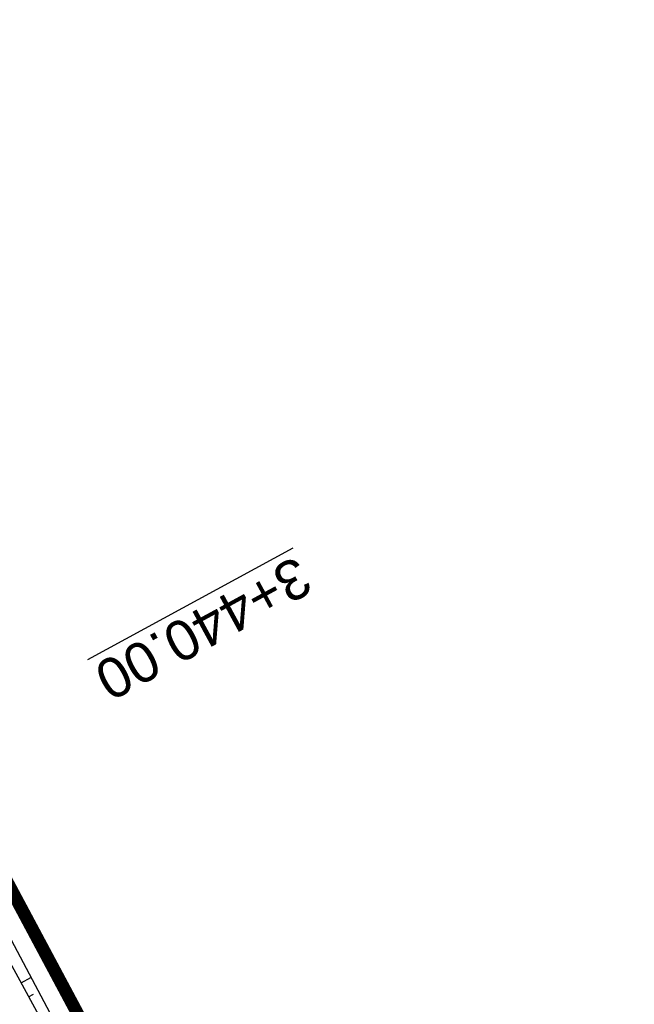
# Model space of a CAD drawing. Header units: metres. Extents: x 7529682 to 7533711, y 5721195 to 5727842.
# Tile 78 of 232: x 7531324 to 7531344, y 5724754 to 5724785. Entities that reach past the tile are written whole.
import ezdxf

# ---------------------------------------------------------------- set-up
doc = ezdxf.new("R2010")
doc.units = ezdxf.units.M
doc.linetypes.add('817-dzialki-09-05-04$0$HIDDEN', pattern=[0.375, 0.25, -0.125])
doc.layers.add('D-LR-etap-III', color=7, linetype='817-dzialki-09-05-04$0$HIDDEN', lineweight=50, true_color=0x00008f)
doc.layers.add('D-przekroje-pop', color=7, linetype='Continuous', lineweight=50, true_color=0x000099)
for name, color, linetype in [('D-pobocza', 60, 'Continuous'), ('D-skarpa', 2, 'Continuous'), ('D-skarpa-kreskowanie', 2, 'Continuous')]:
    doc.layers.add(name, color=color, linetype=linetype)
doc.styles.get("Standard").update_dxf_attribs({"font": 'arial.ttf'})

msp = doc.modelspace()

# ---------------------------------------------------------------- linework, layer by layer
at = {"layer": 'D-LR-etap-III', "ltscale": 10, "flags": 128}
msp.add_lwpolyline([(7531750.474471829, 5723895.103125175, 0.4, 0.4, 0), (7531750.505, 5723895.13, 0.4, 0.4, 0), (7531682.71, 5724022.92, 0.4, 0.4, 0), (7531619.177023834, 5724147.203692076, 0.4, 0.4, 0), (7531592.308960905, 5724198.48863389, 0.4, 0.4, 0), (7531553.263875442, 5724272.918564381, 0.4, 0.4, 0), (7531504.019999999, 5724366.79, 0.4, 0.4, 0), (7531482.09, 5724407.62, 0.4, 0.4, 0), (7531412.350402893, 5724541.182759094, 0.4, 0.4, 0), (7531388.463669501, 5724586.929768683, 0.4, 0.4, 0), (7531345.12, 5724669.94, 0.4, 0.4, 0), (7531127.66, 5725081.67, 0.4, 0.4, 0), (7531059.253139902, 5725211.040795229, 0.4, 0.4, 0), (7531008.007244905, 5725307.953830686, 0.4, 0.4, 0), (7530964.181635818, 5725390.835555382, 0.4, 0.4, 0), (7530914.557354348, 5725484.683561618, 0.4, 0.4, 0), (7530865.243241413, 5725577.493975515, 0.4, 0.4, 0), (7530840.085257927, 5725624.058651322, 0.4, 0.4, 0), (7530802.559525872, 5725694.924584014, 0.4, 0.4, 0), (7530755.54, 5725787.51, 0.4, 0.4, 0), (7530708.717810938, 5725876.303221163, 0.4, 0.4, 0), (7530695.12, 5725902.09, 0.4, 0.4, 0), (7530642.91397006, 5726001.07839487, 0.4, 0.4, 0), (7530634.934723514, 5726016.146615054, 0.4, 0.4, 0), (7530610.820000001, 5726061.929999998, 0.4, 0.4, 0), (7530610.820000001, 5726061.929999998, 0.4, 0.4, 0), (7530607.21, 5726063.51, 0.4, 0.4, 0), (7530597.42, 5726080.68, 0.4, 0.4, 0), (7530591.16, 5726088.44, 0.4, 0.4, 0), (7530581.28, 5726107.21, 0.4, 0.4, 0), (7530571.29, 5726130.56, 0.4, 0.4, 0), (7530549.554994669, 5726171.527317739, 0.4, 0.4, 0), (7530531.014309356, 5726206.473807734, 0.4, 0.4, 0), (7530516.461208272, 5726236.016618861, 0.4, 0.4, 0), (7530500.798929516, 5726266.141265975, 0.4, 0.4, 0), (7530491.349999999, 5726283.94, 0.4, 0.4, 0), (7530482.4, 5726303.41, 0.4, 0.4, 0), (7530482.4, 5726303.41, 0.4, 0.4, 0), (7530450.41, 5726357.28, 0.4, 0.4, 0), (7530397.759396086, 5726458.499907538, 0.4, 0.4, 0), (7530334.707815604, 5726583.664702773, 0.4, 0.4, 0), (7530303.939274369, 5726645.167943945, 0.4, 0.4, 0), (7530300.509779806, 5726651.777515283, 0.4, 0.4, 0), (7530289.213532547, 5726671.966724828, 0.4, 0.4, 0), (7530281.54, 5726685.57, 0.4, 0.4, 0), (7530261.37085633, 5726724.163374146, 0.4, 0.4, 0), (7530254.03, 5726738.21, 0.4, 0.4, 0), (7530197.219999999, 5726845.06, 0.4, 0.4, 0), (7530194.71, 5726849.15, 0.4, 0.4, 0), (7530195.92, 5726850.75, 0.4, 0.4, 0), (7530170.546669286, 5726892.961489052, 0.4, 0.4, 0), (7530143.174718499, 5726945.065838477, 0.4, 0.4, 0), (7530105.059999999, 5727018.32, 0.4, 0.4, 0), (7530100.059999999, 5727027.16, 0.4, 0.4, 0), (7530062.318670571, 5727099.625398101, 0.4, 0.4, 0), (7530015.378537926, 5727189.420463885, 0.4, 0.4, 0), (7529983.207960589, 5727250.206596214, 0.4, 0.4, 0), (7529953.284293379, 5727306.74720398, 0.4, 0.4, 0), (7529900.67053443, 5727406.15903814, 0.4, 0.4, 0), (7529890.630239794, 5727425.131178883, 0.4, 0.4, 0), (7529875.155383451, 5727454.426350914, 0.4, 0.4, 0), (7529857.560096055, 5727487.787346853, 0.4, 0.4, 0), (7529835.194401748, 5727530.19312405, 0.4, 0.4, 0), (7529811.740544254, 5727574.662079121, 0.4, 0.4, 0), (7529792.101859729, 5727611.922638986, 0.4, 0.4, 0), (7529768.066117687, 5727657.469613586, 0.4, 0.4, 0), (7529755.210566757, 5727682.131373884, 0.4, 0.4, 0), (7529753.309999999, 5727681.13, 0.4, 0.4, 0), (7529739.21, 5727707.77, 0.4, 0.4, 0), (7529735.394745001, 5727711.251990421, 0.4, 0.4, 0), (7529725.42, 5727730.2, 0.4, 0.4, 0), (7529723.55, 5727729.88, 0.4, 0.4, 0), (7529695.566668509, 5727782.932080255, 0.4, 0.4, 0), (7529717.67971874, 5727794.024357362, 0.4, 0.4, 0), (7529736.274870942, 5727758.647400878, 0.4, 0.4, 0), (7529736.274870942, 5727758.647400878, 0.4, 0.4, 0), (7529744.511003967, 5727750.406106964, 0.4, 0.4, 0), (7529744.511003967, 5727750.406106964, 0.4, 0.4, 0), (7529750.282568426, 5727738.549848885, 0.4, 0.4, 0), (7529777.108510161, 5727687.569424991, 0.4, 0.4, 0), (7529796.51537536, 5727651.329932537, 0.4, 0.4, 0), (7529814.937945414, 5727616.793170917, 0.4, 0.4, 0), (7529839.006722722, 5727572.303976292, 0.4, 0.4, 0), (7529860.617626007, 5727532.509108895, 0.4, 0.4, 0), (7529882.348967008, 5727491.504261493, 0.4, 0.4, 0), (7529904.865139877, 5727449.096370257, 0.4, 0.4, 0), (7529920.747384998, 5727418.884773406, 0.4, 0.4, 0), (7529946.676504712, 5727368.547487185, 0.4, 0.4, 0), (7529972.024701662, 5727320.573310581, 0.4, 0.4, 0), (7529987.740014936, 5727290.153392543, 0.4, 0.4, 0), (7529996.497385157, 5727273.661630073, 0.4, 0.4, 0), (7530017.541471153, 5727234.202689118, 0.4, 0.4, 0), (7530033.053657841, 5727204.864166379, 0.4, 0.4, 0), (7530051.622983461, 5727170.222745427, 0.4, 0.4, 0), (7530069.276612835, 5727137.015751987, 0.4, 0.4, 0), (7530089.385386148, 5727097.533639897, 0.4, 0.4, 0), (7530109.712512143, 5727060.746615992, 0.4, 0.4, 0), (7530136.769722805, 5727011.640131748, 0.4, 0.4, 0), (7530162.446686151, 5726962.743777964, 0.4, 0.4, 0), (7530187.674104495, 5726916.992101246, 0.4, 0.4, 0), (7530207.820739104, 5726879.335323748, 0.4, 0.4, 0), (7530230.625609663, 5726834.518686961, 0.4, 0.4, 0), (7530262.288093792, 5726776.61832811, 0.4, 0.4, 0), (7530277.509672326, 5726760.213143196, 0.4, 0.4, 0), (7530286.036865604, 5726744.106684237, 0.4, 0.4, 0), (7530288.097472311, 5726735.884066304, 0.4, 0.4, 0), (7530290.393870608, 5726725.046963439, 0.4, 0.4, 0), (7530296.17664807, 5726713.582980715, 0.4, 0.4, 0), (7530302.726195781, 5726701.18226779, 0.4, 0.4, 0), (7530325.685047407, 5726657.466383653, 0.4, 0.4, 0), (7530343.243978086, 5726623.648592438, 0.4, 0.4, 0), (7530360.229820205, 5726591.746871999, 0.4, 0.4, 0), (7530383.20855044, 5726548.059469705, 0.4, 0.4, 0), (7530406.017875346, 5726503.605514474, 0.4, 0.4, 0), (7530427.464919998, 5726462.620289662, 0.4, 0.4, 0), (7530447.9278544, 5726424.388014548, 0.4, 0.4, 0), (7530471.126878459, 5726379.920667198, 0.4, 0.4, 0), (7530490.501003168, 5726343.033350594, 0.4, 0.4, 0), (7530509.499458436, 5726306.733076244, 0.4, 0.4, 0), (7530529.890269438, 5726267.244072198, 0.4, 0.4, 0), (7530543.852446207, 5726238.990319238, 0.4, 0.4, 0), (7530554.808897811, 5726218.943990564, 0.4, 0.4, 0), (7530559.027108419, 5726212.223286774, 0.4, 0.4, 0), (7530563.060988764, 5726206.409670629, 0.4, 0.4, 0), (7530566.93354971, 5726200.463543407, 0.4, 0.4, 0), (7530569.771022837, 5726194.901501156, 0.4, 0.4, 0), (7530571.47319415, 5726191.282350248, 0.4, 0.4, 0), (7530572.839142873, 5726188.024533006, 0.4, 0.4, 0), (7530575.295071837, 5726182.034664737, 0.4, 0.4, 0), (7530579.736851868, 5726173.306070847, 0.4, 0.4, 0), (7530583.3, 5726167.41, 0.4, 0.4, 0), (7530593.4, 5726163.33, 0.4, 0.4, 0), (7530598.618375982, 5726155.264489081, 0.4, 0.4, 0), (7530608.258304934, 5726140.497132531, 0.4, 0.4, 0), (7530603.269999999, 5726136.83, 0.4, 0.4, 0), (7530606.53, 5726131.84, 0.4, 0.4, 0), (7530604.239057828, 5726124.21679044, 0.4, 0.4, 0), (7530605.847136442, 5726121.630127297, 0.4, 0.4, 0), (7530608.971611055, 5726116.164124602, 0.4, 0.4, 0), (7530618.114293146, 5726097.791111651, 0.4, 0.4, 0), (7530651.213125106, 5726034.959524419, 0.4, 0.4, 0), (7530670.243741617, 5725998.61095082, 0.4, 0.4, 0), (7530698.075474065, 5725945.952624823, 0.4, 0.4, 0), (7530716.505955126, 5725911.3051464, 0.4, 0.4, 0), (7530735.223454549, 5725875.667401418, 0.4, 0.4, 0), (7530752.504235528, 5725842.154920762, 0.4, 0.4, 0), (7530778.310652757, 5725793.501254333, 0.4, 0.4, 0), (7530797.499961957, 5725756.381811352, 0.4, 0.4, 0), (7530812.518974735, 5725728.28874362, 0.4, 0.4, 0), (7530820.039295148, 5725713.160404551, 0.4, 0.4, 0), (7530822.422446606, 5725710.193574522, 0.4, 0.4, 0), (7530833.154893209, 5725688.800634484, 0.4, 0.4, 0), (7530849.629354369, 5725656.158601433, 0.4, 0.4, 0), (7530867.98290276, 5725621.963939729, 0.4, 0.4, 0), (7530872.629809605, 5725612.88760475, 0.4, 0.4, 0), (7530880.354488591, 5725597.594500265, 0.4, 0.4, 0), (7530883.839446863, 5725593.389159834, 0.4, 0.4, 0), (7530891.782113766, 5725587.763349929, 0.4, 0.4, 0), (7530895.038670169, 5725584.280746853, 0.4, 0.4, 0), (7530897.033644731, 5725580.941110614, 0.4, 0.4, 0), (7530900.951646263, 5725579.945856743, 0.4, 0.4, 0), (7530904.80970798, 5725571.977328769, 0.4, 0.4, 0), (7530903.682362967, 5725568.566434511, 0.4, 0.4, 0), (7530908.900614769, 5725558.844845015, 0.4, 0.4, 0), (7530910.252030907, 5725545.671606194, 0.4, 0.4, 0), (7530912.872986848, 5725538.645543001, 0.4, 0.4, 0), (7530945.278171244, 5725478.464284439, 0.4, 0.4, 0), (7530959.692318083, 5725450.24628822, 0.4, 0.4, 0), (7531002.82670893, 5725368.192370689, 0.4, 0.4, 0), (7531044.703532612, 5725290.314293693, 0.4, 0.4, 0), (7531064.098839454, 5725253.212562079, 0.4, 0.4, 0), (7531083.010253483, 5725216.677517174, 0.4, 0.4, 0), (7531113.013137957, 5725158.465613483, 0.4, 0.4, 0), (7531137.364304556, 5725113.07076138, 0.4, 0.4, 0), (7531150.830830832, 5725086.711759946, 0.4, 0.4, 0), (7531159.745663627, 5725076.640848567, 0.4, 0.4, 0), (7531166.309999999, 5725074.58, 0.4, 0.4, 0), (7531172.29, 5725062.58, 0.4, 0.4, 0), (7531170.589828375, 5725055.605912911, 0.4, 0.4, 0), (7531173.732823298, 5725044.080706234, 0.4, 0.4, 0), (7531215.342008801, 5724964.859648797, 0.4, 0.4, 0), (7531238.054496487, 5724921.684649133, 0.4, 0.4, 0), (7531262.389821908, 5724875.282876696, 0.4, 0.4, 0), (7531295.587160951, 5724811.265731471, 0.4, 0.4, 0), (7531348.487908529, 5724712.362812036, 0.4, 0.4, 0), (7531363.740817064, 5724682.68394264, 0.4, 0.4, 0), (7531366.986905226, 5724675.865317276, 0.4, 0.4, 0), (7531382.541261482, 5724646.110625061, 0.4, 0.4, 0), (7531401.299165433, 5724610.874551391, 0.4, 0.4, 0), (7531428.964837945, 5724558.862274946, 0.4, 0.4, 0), (7531449.111202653, 5724520.397801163, 0.4, 0.4, 0), (7531477.292992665, 5724465.831467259, 0.4, 0.4, 0), (7531500.996290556, 5724421.112506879, 0.4, 0.4, 0), (7531512.121834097, 5724400.549045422, 0.4, 0.4, 0), (7531513.78163794, 5724396.757451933, 0.4, 0.4, 0), (7531526.32, 5724379.39, 0.4, 0.4, 0), (7531566.783642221, 5724302.73628205, 0.4, 0.4, 0), (7531578.579156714, 5724282.774819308, 0.4, 0.4, 0), (7531584.232619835, 5724273.111246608, 0.4, 0.4, 0), (7531590.109283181, 5724263.508189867, 0.4, 0.4, 0), (7531593.027899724, 5724258.771479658, 0.4, 0.4, 0), (7531595.711841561, 5724254.226824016, 0.4, 0.4, 0), (7531601.659976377, 5724243.898197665, 0.4, 0.4, 0), (7531606.097733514, 5724235.986407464, 0.4, 0.4, 0), (7531609.382207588, 5724230.799061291, 0.4, 0.4, 0), (7531611.580260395, 5724227.671180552, 0.4, 0.4, 0), (7531612.707802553, 5724225.86410867, 0.4, 0.4, 0), (7531618.665224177, 5724214.480919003, 0.4, 0.4, 0), (7531619.885522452, 5724212.333950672, 0.4, 0.4, 0), (7531620.931818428, 5724210.787064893, 0.4, 0.4, 0), (7531623.518605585, 5724207.111542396, 0.4, 0.4, 0), (7531626.143926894, 5724203.61306897, 0.4, 0.4, 0), (7531632.022984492, 5724196.485954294, 0.4, 0.4, 0), (7531653.949089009, 5724152.617641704, 0.4, 0.4, 0), (7531656.750690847, 5724143.103797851, 0.4, 0.4, 0), (7531659.61440691, 5724133.254504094, 0.4, 0.4, 0), (7531661.627147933, 5724128.646047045, 0.4, 0.4, 0.01093811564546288), (7531674.314987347, 5724101.43546424, 0.4, 0.4, 0), (7531685.137626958, 5724081.408252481, 0.4, 0.4, 0), (7531692.159945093, 5724066.277333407, 0.4, 0.4, 0), (7531699.662164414, 5724051.388120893, 0.4, 0.4, 0), (7531704.480624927, 5724040.808561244, 0.4, 0.4, 0), (7531704.480624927, 5724040.808561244, 0.4, 0.4, 0), (7531704.401251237, 5724037.368913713, 0.4, 0.4, 0), (7531720.383609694, 5724003.441317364, 0.4, 0.4, 0), (7531728.79890528, 5723986.206298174, 0.4, 0.4, 0), (7531733.237926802, 5723977.192631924, 0.4, 0.4, 0), (7531736.750027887, 5723969.505210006, 0.4, 0.4, 0), (7531737.336143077, 5723968.518916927, 0.4, 0.4, 0), (7531738.285051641, 5723967.699360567, 0.4, 0.4, 0), (7531742.180915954, 5723962.346428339, 0.4, 0.4, 0), (7531744.286141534, 5723958.615526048, 0.4, 0.4, 0), (7531755.393260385, 5723944.192617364, 0.4, 0.4, 0), (7531758.69, 5723936.76, 0.4, 0.4, 0), (7531780.08, 5723929.25, 0.4, 0.4, 0), (7531792.611989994, 5723906.337708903, 0.4, 0.4, 0), (7531792.611989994, 5723906.337708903, 0.4, 0.4, 0), (7531756.962094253, 5723883.055323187, 0.4, 0.4, 0), (7531750.46, 5723895.130000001, 0.4, 0.4, 0), (7531750.46, 5723895.130000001, 0, 0, 0)], format="xyseb", dxfattribs=at)
at = {"layer": 'D-pobocza'}
msp.add_lwpolyline([(7531369.847073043, 5724667.969171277), (7531365.283277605, 5724676.630717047), (7531348.083277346, 5724711.135171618, 0.00902757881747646), (7531343.076474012, 5724720.740833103), (7531314.710596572, 5724772.844228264), (7531308.552634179, 5724784.662930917)], format="xyb", dxfattribs=at)
at = {"layer": 'D-skarpa', "linetype": 'Continuous'}
msp.add_lwpolyline([(7531308.830974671, 5724784.800872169), (7531309.528542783, 5724783.413272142), (7531311.777562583, 5724778.947099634), (7531314.902509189, 5724772.941178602), (7531316.427602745, 5724770.134832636), (7531318.814479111, 5724765.741332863), (7531321.334318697, 5724761.420218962), (7531323.737921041, 5724757.0358249), (7531326.086386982, 5724752.621414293), (7531328.404542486, 5724748.190502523), (7531330.796603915, 5724743.799825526), (7531333.164660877, 5724739.396080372), (7531335.546060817, 5724734.999599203), (7531337.952341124, 5724730.616663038), (7531340.324313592, 5724726.215049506), (7531343.214817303, 5724720.840937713)], dxfattribs=at)
at = {"layer": 'D-skarpa-kreskowanie', "linetype": 'Continuous'}
for p, q in [((7531324.43488274, 5724754.982511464, 108.8621927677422), (7531324.741484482, 5724755.149427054, 108.6294529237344)), ((7531324.673953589, 5724754.543370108, 108.8631338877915), (7531324.825142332, 5724754.62567805, 108.7483672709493))]:
    msp.add_line(p, q, dxfattribs=at)

# ---------------------------------------------------------------- texts
at = {"layer": 'D-przekroje-pop', "lineweight": 30}
msp.add_text('%%U3+440.00', height=1.25, rotation=208.5641034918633, dxfattribs=at).set_placement((7531333.071604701, 5724768.379351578))

doc.saveas('drawing.dxf')
